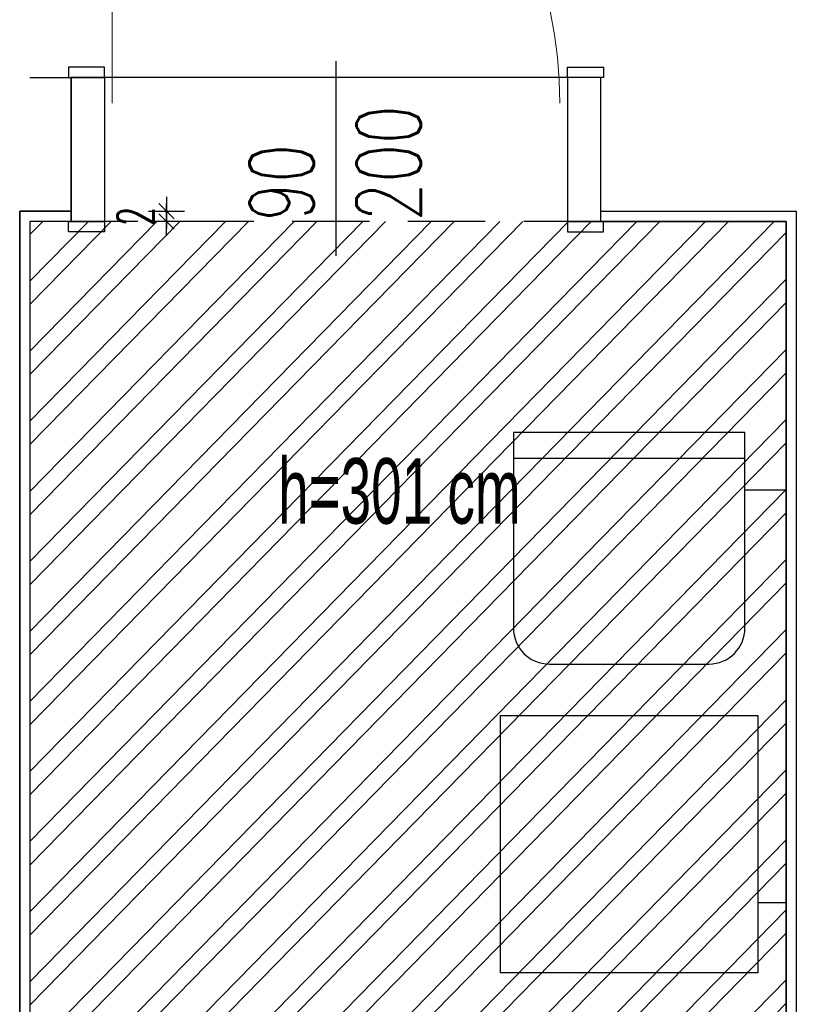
# Model space of a CAD drawing. Header units: centimetres. Extents: x -15121 to 30567, y -60641 to 0.
# Tile 107 of 256: x 4922 to 5073, y -24892 to -24701. Entities that reach past the tile are written whole.
import ezdxf

# ---------------------------------------------------------------- set-up
doc = ezdxf.new("R2010")
doc.units = ezdxf.units.CM
doc.header["$LTSCALE"] = 60
doc.linetypes.add('( Dashed )', pattern=[0.75, 0.5, -0.25])
doc.layers.add('A tabelka ogólna 25', color=7, linetype='Continuous', lineweight=20)
doc.layers.add('opisy', color=1, linetype='Continuous', lineweight=15)
for name, color, linetype in [('A-MEB', 8, 'Continuous'), ('AIKA NP', 7, 'Continuous'), ('AIKA podłoga wc pod meble', 8, 'Continuous'), ('AIKA sufity podwieszane', 8, 'Continuous'), ('AIKA TYNK', 5, 'Continuous'), ('AIKA widokowe', 7, 'Continuous'), ('AIKA wymiarowanie wc rzut', 7, 'Continuous'), ('AIKA ŚCIANA', 8, 'Continuous')]:
    doc.layers.add(name, color=color, linetype=linetype)
doc.styles.add('Annotative', font='arial.ttf')
doc.styles.add('RomanS', font='romans.shx')
doc.styles.add('wymiar', font='txt.shx', dxfattribs={"width": 0.6})
doc.dimstyles.new('Dwudziestka', dxfattribs={"dimtxt": 7, "dimasz": 0.7, "dimexe": 5, "dimexo": 0, "dimgap": 2.5, "dimtad": 1, "dimtoh": 1, "dimdec": 3, "dimrnd": 0.5, "dimdsep": 46, "dimtxsty": 'wymiar', "dimblk": 'znacznik', "dimcen": 0, "dimdle": 5, "dimse1": 1, "dimse2": 1, "dimclrd": 256, "dimclre": 256, "dimclrt": 256, "dimadec": 0, "dimazin": 0, "dimtfac": 0.4, "dimtdec": 3, "dimtix": 1, "dimtofl": 0, "dimtmove": 2, "dimatfit": 3, "dimldrblk": 'znacznik', "dimfxl": 1, "dimtolj": 1, "dimarcsym": 0})

# ---------------------------------------------------------------- blocks, each defined once
blk = doc.blocks.new('znacznik')
at = {"color": 0}
for points in [[(0, -5), (0, 5)], [(-4, 0), (4, 0)]]:
    blk.add_lwpolyline(points, dxfattribs=at)
at = {"color": 1}
blk.add_lwpolyline([(-2.12, -2.12), (2.12, 2.12)], dxfattribs=at)
blk = doc.blocks.new('*D6915')
at = {"layer": 'AIKA wymiarowanie wc rzut', "lineweight": -2, "transparency": 16777216}
for p, q in [((4950.57, -24737.03), (4950.57, -24736.33)), ((4950.57, -24740.43), (4950.57, -24741.13))]:
    blk.add_line(p, q, dxfattribs=at)
at = {"layer": 'Defpoints', "color": 0, "transparency": 16777216}
for p in [(4927.05, -24737.73), (4927.05, -24739.73), (4950.57, -24739.73)]:
    blk.add_point(p, dxfattribs=at)
at = {"layer": 'AIKA wymiarowanie wc rzut', "lineweight": -2, "transparency": 16777216, "xscale": 0.7, "yscale": 0.7, "zscale": 0.7}
for p, rotation in [((4950.57, -24737.73), 270), ((4950.57, -24739.73), 90)]:
    blk.add_blockref('znacznik', p, dxfattribs=dict(at, rotation=rotation))
at = {"layer": 'AIKA wymiarowanie wc rzut', "transparency": 16777216, "insert": (4944.57, -24738.73), "char_height": 7, "attachment_point": 5, "rotation": 90, "style": 'wymiar'}
blk.add_mtext('\\A1;2', dxfattribs=at)

msp = doc.modelspace()

# ---------------------------------------------------------------- hatches: boundary and pattern name
at = {"layer": 'AIKA sufity podwieszane', "transparency": 33554610}
h = msp.add_hatch(dxfattribs=at)
h.set_pattern_fill('ANSI32', color=8, angle=0.6)
h.set_pattern_definition([(45.6, (-6699.418, 2e-11), (-6.8053523, 6.6642933), []), (45.6, (-6694.928, 0.047), (-6.8053523, 6.6642933), [])])
h.paths.add_polyline_path([(5071.0491, -24739.7293), (5035.0491, -24739.7293), (4932.0491, -24739.7293), (4924.0491, -24739.7293), (4924.0491, -25067.7293), (4946.0491, -25067.7293), (4946.0491, -25086.7293), (5071.0491, -25086.7293)])

# ---------------------------------------------------------------- linework, layer by layer
at = {"layer": 'A-MEB'}
for p, q in [((5063.0491, -24780.7293), (5018.0491, -24780.7293)), ((5018.0491, -24780.7293), (5018.0491, -24785.7293)), ((5063.0491, -24818.7293), (5063.0491, -24780.7293)), ((5018.0491, -24785.7293), (5018.0491, -24818.7293)), ((5018.0491, -24785.7293), (5063.0491, -24785.7293)), ((5025.0491, -24825.7293), (5056.0491, -24825.7293)), ((5015.5491, -24885.7293), (5015.5491, -24835.7293)), ((5015.5491, -24835.7293), (5065.5491, -24835.7293)), ((5065.5491, -24835.7293), (5065.5491, -24885.7293)), ((5065.5491, -24885.7293), (5015.5491, -24885.7293))]:
    msp.add_line(p, q, dxfattribs=at)
for centre, start, end in [((5025.0491, -24818.7293), 180, 270), ((5056.0491, -24818.7293), 270, 0)]:
    msp.add_arc(centre, 7, start, end, dxfattribs=at)
at = {"layer": 'AIKA NP', "color": 8}
for points in [[(4932.0491, -24737.7293), (4922.0491, -24737.7293), (4922.0491, -24927.7293)], [(5035.0491, -24737.7293), (5073.0491, -24737.7293), (5073.0491, -25087.2293)]]:
    msp.add_lwpolyline(points, dxfattribs=at)
at = {"layer": 'AIKA podłoga wc pod meble'}
for p, q in [((5035.0491, -24711.7293), (4932.0491, -24711.7293)), ((4932.0491, -24711.7293), (4932.0491, -24739.7293)), ((5035.0491, -24739.7293), (5035.0491, -24711.7293)), ((4932.0491, -24739.7293), (4924.0491, -24739.7293)), ((4924.0491, -24739.7293), (4924.0491, -24929.2274)), ((5071.0491, -24739.7293), (5035.0491, -24739.7293)), ((5071.0491, -25086.7293), (5071.0491, -24739.7293)), ((5071.0491, -24791.9293), (5063.0491, -24791.9293)), ((5071.0491, -24872.1293), (5065.5491, -24872.1293))]:
    msp.add_line(p, q, dxfattribs=at)
at = {"layer": 'AIKA TYNK'}
for p, q in [((4924.0491, -24711.7293), (4932.0491, -24711.7293)), ((4932.0491, -24739.6293), (4932.0491, -24711.7293)), ((5035.0491, -24739.7293), (5035.0491, -24711.7293))]:
    msp.add_line(p, q, dxfattribs=at)
for points in [[(4932.0491, -24739.7293), (4924.0491, -24739.7293), (4924.0491, -24929.2274)], [(5035.0491, -24739.7293), (5071.0491, -24739.7293), (5071.0491, -25086.7293)]]:
    msp.add_lwpolyline(points, dxfattribs=at)
at = {"layer": 'AIKA widokowe', "extrusion": (0, 0, -1)}
msp.add_line((4983.5491, -24708.6024), (4983.5491, -24746.3978), dxfattribs=at)
at = {"layer": 'AIKA widokowe', "linetype": '( Dashed )', "ltscale": 0.5}
for p, q in [((5035.0491, -24711.7293), (4932.0491, -24711.7293)), ((5035.0491, -24739.7293), (4932.0491, -24739.7293))]:
    msp.add_line(p, q, dxfattribs=at)
at = {"layer": 'AIKA widokowe', "color": 7}
for points in [[(4938.5491, -24709.7293), (4931.5491, -24709.7293), (4931.5491, -24711.7293), (4938.5491, -24711.7293)], [(5028.5491, -24709.7293), (5035.5491, -24709.7293), (5035.5491, -24711.7293), (5028.5491, -24711.7293)], [(4938.5491, -24739.7293), (4932.0491, -24739.7293), (4932.0491, -24711.7293), (4938.5491, -24711.7293)], [(5028.5491, -24739.7293), (5035.0491, -24739.7293), (5035.0491, -24711.7293), (5028.5491, -24711.7293)], [(4931.5491, -24739.7293), (4938.5491, -24739.7293), (4938.5491, -24741.7293), (4931.5491, -24741.7293)], [(5035.5491, -24739.7293), (5028.5491, -24739.7293), (5028.5491, -24741.7293), (5035.5491, -24741.7293)]]:
    msp.add_lwpolyline(points, close=True, dxfattribs=at)
at = {"layer": 'AIKA ŚCIANA'}
for p, q in [((4922.0491, -24737.7293), (4932.0491, -24737.7293)), ((4922.0491, -24927.7293), (4922.0491, -24737.7293)), ((5035.0491, -24737.7293), (5073.0491, -24737.7293)), ((5073.0491, -24737.7293), (5073.0491, -25088.7293))]:
    msp.add_line(p, q, dxfattribs=at)
at = {"layer": 'opisy', "color": 0, "extrusion": (0, 0, -1)}
msp.add_line((4940.0491, -24716.7293), (4940.0491, -24629.2943), dxfattribs=at)
at = {"layer": 'opisy', "color": 1}
for p, q in [((5073.0491, -24822.3382), (5073.0491, -24847.3382)), ((5073.0491, -24842.4513), (5073.0491, -24867.4513))]:
    msp.add_line(p, q, dxfattribs=at)
at = {"layer": 'opisy', "color": 1, "extrusion": (0, 0, -1)}
msp.add_arc((-4940.0491, -24716.7293), 87, 90, 180, dxfattribs=at)

# ---------------------------------------------------------------- texts
at = {"layer": 'A tabelka ogólna 25', "transparency": 33554610, "insert": (4972.2935, -24785.7293), "char_height": 12.727273, "attachment_point": 1, "style": 'Annotative'}
msp.add_mtext('{\\W0.6;h=301 cm}', dxfattribs=at)
at = {"layer": 'AIKA widokowe', "style": 'RomanS', "width": 0.7}
for s, p in [('200', (5000.0614, -24739.7036)), ('90', (4979.228, -24739.7036))]:
    msp.add_text(s, height=12.5, rotation=90, dxfattribs=at).set_placement(p)

# ---------------------------------------------------------------- dimensions: what is measured, and where the dimension line sits
at = {"layer": 'AIKA wymiarowanie wc rzut'}
dim = msp.add_linear_dim(base=(4950.5682, -24739.7293), p1=(4927.0491, -24737.7293), p2=(4927.0491, -24739.7293), angle=90, dimstyle='Dwudziestka', dxfattribs=at)
dim.commit()
dim.dimension.update_dxf_attribs({"geometry": '*D6915', "text_midpoint": (4944.5682, -24738.7293)})

doc.saveas('drawing.dxf')
